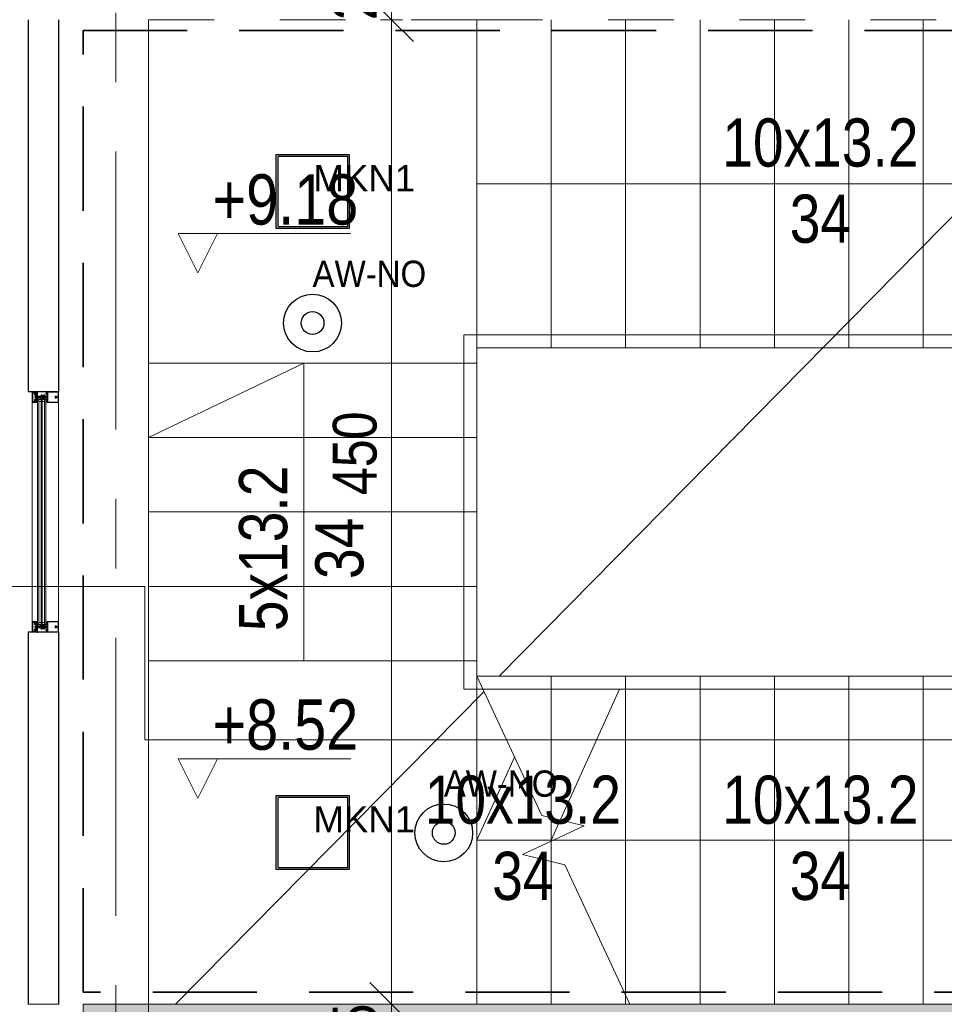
# Model space of a CAD drawing. Header units: centimetres. Extents: x -1631 to 21770, y -8842 to 3590.
# Tile 53 of 150: x -1257 to -834, y 1383 to 1833. Entities that reach past the tile are written whole.
import ezdxf

# ---------------------------------------------------------------- set-up
doc = ezdxf.new("R2010")
doc.units = ezdxf.units.CM
for name, pattern in [('Dash', [60, 30, -30]), ('Hidden', [71.4375, 47.625, -23.8125]), ('Oś', [222.25, 127, -31.75, 31.75, -31.75])]:
    doc.linetypes.add(name, pattern=pattern)
for name, color, linetype, lineweight in [('A-ANNO-DIMS', 211, 'Continuous', 13), ('A-ANNO-DIMS-100', 211, 'Continuous', 13), ('A-AREA', 32, 'Continuous', 13), ('A-DETL', 90, 'Continuous', 9), ('A-DETL-GENF', 92, 'Continuous', 9), ('A-DETL-THIN', 151, 'Continuous', 9), ('A-GLAZ-CURT', 52, 'Continuous', 9), ('A-GLAZ-CWMG', 51, 'Continuous', 9), ('A-WALL', 113, 'Continuous', 13), ('A-WALL-PATT', 111, 'Continuous', 13), ('G-ANNO-DIMS', 111, 'Continuous', 13), ('G-ANNO-TEXT', 231, 'Continuous', 13), ('S-COLS', 52, 'Continuous', 13), ('S-GRID', 1, 'Continuous', 13), ('S-STRS', 31, 'Continuous', 13), ('S-STRS-MBND', 31, 'Continuous', 13)]:
    doc.layers.add(name, color=color, linetype=linetype, lineweight=lineweight)
doc.layers.add('E_oprawy', color=12, linetype='Continuous')
doc.styles.add('Arial', font='arial.ttf', dxfattribs={"width": 0.9, "height": 18})
doc.styles.add('Arial Narrow', font='ARIALN.TTF', dxfattribs={"height": 22})
doc.styles.add('Arial Narrow_2', font='ARIALN.TTF', dxfattribs={"height": 23})
doc.styles.add('Arial Narrow_5', font='ARIALN.TTF', dxfattribs={"height": 20})
doc.dimstyles.new('Diagonal_1_100__0__wewnętrzne_1', dxfattribs={"dimscale": 30.48, "dimtxt": 20.468619, "dimasz": 0.656168, "dimexe": 0.164042, "dimexo": 0.0625, "dimgap": 0.032808, "dimtad": 1, "dimdec": 0, "dimdsep": 46, "dimtxsty": 'Arial Narrow_5', "dimblk1": 'OBLIQUE', "dimblk2": 'OBLIQUE', "dimsah": 1, "dimcen": 0.09, "dimazin": 0, "dimtfac": 1, "dimtdec": 4, "dimtix": 1, "dimtmove": 0, "dimatfit": 3, "dimfxl": 0, "dimtvp": 1, "dimtolj": 1, "dimtzin": 0, "dimarcsym": 0})
doc.dimstyles.new('Diagonal_1_100__0__wewnętrzne_2', dxfattribs={"dimscale": 30.48, "dimtxt": 20.468619, "dimasz": 0.656168, "dimexe": 0.164042, "dimexo": 0.0625, "dimgap": 0.032808, "dimtad": 1, "dimdec": 0, "dimdsep": 46, "dimtxsty": 'Arial Narrow_5', "dimblk1": 'OBLIQUE', "dimblk2": 'OBLIQUE', "dimsah": 1, "dimcen": 0.09, "dimazin": 0, "dimtfac": 1, "dimtdec": 4, "dimtix": 1, "dimtmove": 2, "dimatfit": 3, "dimfxl": 0, "dimtvp": 1, "dimtolj": 1, "dimtzin": 0, "dimarcsym": 0})

# ---------------------------------------------------------------- blocks, each defined once
blk = doc.blocks.new('M_Concrete-Square-Column - 300 x 300mm-1794509-5_piętro III __10_50 m_ - stan projektowany')
at = {"layer": 'S-COLS', "lineweight": 9}
blk.add_hatch(color=254, dxfattribs=at).paths.add_polyline_path([(15, -15), (15, 15), (-15, 15), (-15, -15)], flags=0)
for p, q in [((15, 15), (-15, 15)), ((-15, 15), (-15, -15)), ((15, -15), (15, 15)), ((-15, -15), (15, -15))]:
    blk.add_line(p, q, dxfattribs=at)
blk = doc.blocks.new('Schueco_FWS-Glazing1 - SI_38mm_TripGlz 2-2641933-5_piętro III __10_50 m_ - stan projektowany')
at = {"layer": 'A-GLAZ-CURT'}
for p, q in [((-51.4, 3.8), (51.4, 3.8)), ((-51.4, 0), (-51.4, 3.8)), ((51.4, 0), (-51.4, 0)), ((51.4, 3.8), (51.4, 0))]:
    blk.add_line(p, q, dxfattribs=at)
at = {"layer": 'A-GLAZ-CURT', "lineweight": 13}
for p, q in [((-51.4, 3.2), (51.4, 3.2)), ((-51.4, 2.1), (51.4, 2.1)), ((-51.4, 1.7), (51.4, 1.7)), ((-51.4, 0.6), (51.4, 0.6)), ((-50.5, 2.1), (-50.5, 3.2)), ((-50.5, 0.6), (-50.5, 1.7)), ((50.5, 2.1), (50.5, 3.2)), ((50.5, 0.6), (50.5, 1.7))]:
    blk.add_line(p, q, dxfattribs=at)
blk = doc.blocks.new('Rectangular Mullion - Schueco_FWS-50-SI_Tran_CovCap-20mm_Tran-55mm-2449392-5_piętro III __10_50 m_ - stan projektowany')
at = {"layer": 'A-GLAZ-CWMG'}
for p, q in [((-1250.87, 1658.33), (-1250.87, 1558.33)), ((-1248.38, 1658.33), (-1248.38, 1558.33)), ((-1238.77, 1558.33), (-1238.77, 1658.33))]:
    blk.add_line(p, q, dxfattribs=at)
blk = doc.blocks.new('Rectangular Mullion - SI_CovCap-20mm_Tran-55mm-2281819-5_piętro III __10_50 m_ - stan projektowany')
at = {"layer": 'A-DETL-GENF'}
for p, q in [((-2.5, 9.45), (-2.5, 7.8)), ((-2.5, 9.39), (-2.5, 4.79)), ((2.37, 9.6), (-2.35, 9.6)), ((-2.29, 9.39), (-2.29, 4.79)), ((-0.1, 8.88), (-0.1, 9.34)), ((0.1, 9.34), (0.1, 8.88)), ((2.29, 9.39), (2.29, 4.79)), ((2.5, 7.8), (2.5, 9.45)), ((2.5, 9.39), (2.5, 4.79)), ((-0.12, 8.61), (-0.12, 8.55)), ((-0.12, 8.25), (-0.12, 8.13)), ((0, -1.48), (0, 4.68)), ((0.12, 8.55), (0.12, 8.61)), ((0.12, 8.13), (0.12, 8.25)), ((-2.35, 3.92), (-2.48, 3.92)), ((-2.37, 3.8), (-2.47, 3.8)), ((-2.09, 4.03), (-2.31, 3.93)), ((-2.26, 4.33), (-2.14, 4.43)), ((-2.22, 4.26), (-2.26, 4.28)), ((-1.9, 3.92), (-2.05, 3.86)), ((-2.04, 4.28), (-1.72, 4.28)), ((-2.02, 4.42), (-2.01, 4.41)), ((-1.98, 4.39), (-1.78, 4.39)), ((-1.72, 4.08), (-1.94, 4.08)), ((-1.8, 3.81), (-1.84, 3.9)), ((-1.74, 4.41), (-1.74, 4.42)), ((-1.7, 3.9), (-1.74, 3.81)), ((-1.67, 4.24), (-1.67, 4.13)), ((-1.62, 4.43), (-1.5, 4.33)), ((-1.58, 3.81), (-1.62, 3.9)), ((-1.5, 4.28), (-1.54, 4.26)), ((-1.48, 3.9), (-1.52, 3.82)), ((-1.35, 3.81), (-1.4, 3.9)), ((-0.78, 2.94), (-1.04, 3.09)), ((-0.78, 2.21), (-1.04, 2.36)), ((-0.76, 1.47), (-1.04, 1.63)), ((-0.91, 3.3), (-0.53, 3.08)), ((-0.91, 2.57), (-0.83, 2.52)), ((-0.91, 1.85), (-0.83, 1.8)), ((-0.75, 2.57), (-0.75, 2.89)), ((-0.75, 1.84), (-0.75, 2.16)), ((-0.55, 1.47), (-0.74, 1.47)), ((-0.5, 4.28), (-0.5, 3.15)), ((-0.5, 3.04), (-0.5, 1.52)), ((-0.45, 3.1), (-0.35, 3.1)), ((-0.3, 0.5), (-0.3, 0.28)), ((-0.21, 3.93), (-0.19, 3.94)), ((-0.19, 3.89), (-0.21, 3.91)), ((-0.18, 3.96), (-0.18, 4.1)), ((-0.08, 4.27), (-0.05, 4.28)), ((0.07, 4.27), (0.05, 4.28)), ((0.17, 3.96), (0.17, 4.1)), ((0.21, 3.93), (0.18, 3.94)), ((0.18, 3.89), (0.21, 3.91)), ((0.3, 0.5), (0.3, 0.28)), ((0.37, 3.1), (0.45, 3.1)), ((0.5, 3.15), (0.5, 4.28)), ((0.5, 3.04), (0.5, 1.52)), ((0.91, 3.3), (0.52, 3.08)), ((0.55, 1.47), (0.74, 1.47)), ((0.75, 2.57), (0.75, 2.89)), ((0.75, 1.84), (0.75, 2.16)), ((0.76, 1.47), (1.04, 1.63)), ((0.77, 2.94), (1.04, 3.09)), ((0.77, 2.21), (1.04, 2.36)), ((0.91, 2.57), (0.82, 2.52)), ((0.91, 1.85), (0.82, 1.8)), ((1.35, 3.81), (1.4, 3.9)), ((1.48, 3.9), (1.52, 3.82)), ((1.62, 4.43), (1.5, 4.33)), ((1.5, 4.28), (1.54, 4.26)), ((1.58, 3.81), (1.62, 3.9)), ((1.67, 4.24), (1.67, 4.13)), ((1.7, 3.9), (1.74, 3.81)), ((2.04, 4.28), (1.72, 4.28)), ((1.72, 4.08), (1.94, 4.08)), ((1.74, 4.41), (1.74, 4.42)), ((1.98, 4.39), (1.78, 4.39)), ((1.8, 3.81), (1.84, 3.9)), ((1.9, 3.92), (2.05, 3.86)), ((2.02, 4.42), (2.01, 4.41)), ((2.09, 4.03), (2.31, 3.93)), ((2.26, 4.33), (2.14, 4.43)), ((2.22, 4.26), (2.26, 4.28)), ((2.35, 3.92), (2.48, 3.92)), ((2.37, 3.8), (2.47, 3.8)), ((-2.6, 0), (-2.69, 0)), ((2.35, -2.5), (-2.35, -2.5)), ((-2.34, -1.03), (-2.15, -1.46)), ((-2.32, -1.59), (-2.04, -1.59)), ((-2.18, -0.02), (-2.26, -0.17)), ((2.13, -2.19), (-2.14, -2.19)), ((-2.06, -1.25), (-2.13, -1.09)), ((-2.13, -2.34), (2.12, -2.34)), ((-2.07, -0.1), (-2.12, -0.02)), ((-2.1, -1.49), (-1.14, -1.49)), ((-1.88, -0.42), (-2.01, -0.42)), ((-2.01, -0.48), (-1.95, -0.48)), ((-1.96, -0.02), (-2, -0.1)), ((-1.98, -0.31), (-1.95, -0.36)), ((-1.98, -0.75), (-1.9, -0.85)), ((-1.34, -1.31), (-1.96, -1.31)), ((-1.85, -0.1), (-1.9, -0.02)), ((-1.84, -0.69), (-1.84, -0.57)), ((-1.83, -0.38), (-1.83, -0.36)), ((-1.74, -0.02), (-1.79, -0.1)), ((-1.79, -0.34), (-1.77, -0.35)), ((-1.79, -0.52), (-1.76, -0.52)), ((-1.67, -0.74), (-1.79, -0.74)), ((-1.74, -0.54), (-1.64, -0.7)), ((-1.72, -0.33), (-1.72, -0.32)), ((-1.72, -0.8), (-1.48, -0.8)), ((-1.63, -0.1), (-1.68, -0.02)), ((-1.67, -0.31), (-1.65, -0.32)), ((-1.6, -0.32), (-1.6, -0.3)), ((-1.52, -0.02), (-1.57, -0.1)), ((-1.56, -0.7), (-1.46, -0.54)), ((-1.55, -0.31), (-1.54, -0.32)), ((-1.41, -0.74), (-1.53, -0.74)), ((-1.49, -0.33), (-1.48, -0.32)), ((-1.41, -0.1), (-1.46, -0.02)), ((-1.44, -0.52), (-1.41, -0.52)), ((-1.43, -0.34), (-1.42, -0.36)), ((-1.38, -0.37), (-1.37, -0.37)), ((-1.36, -0.57), (-1.36, -0.69)), ((-1.3, -0.02), (-1.35, -0.1)), ((-1.3, -0.85), (-1.22, -0.75)), ((-1.25, -0.48), (-1.18, -0.48)), ((-1.2, -0.1), (-1.24, -0.02)), ((-1.07, -0.02), (-1.12, -0.1)), ((-1.09, -1.45), (-0.98, -0.84)), ((-0.95, -0.82), (-0.03, -0.82)), ((0.41, -1.04), (-0.41, -1.04)), ((-0.22, -1.18), (0.23, -1.18)), ((0.02, -0.82), (0.95, -0.82)), ((0.98, -0.84), (1.09, -1.45)), ((1.07, -0.02), (1.12, -0.1)), ((1.14, -1.49), (2.1, -1.49)), ((1.25, -0.48), (1.18, -0.48)), ((1.2, -0.1), (1.24, -0.02)), ((1.3, -0.85), (1.22, -0.75)), ((1.3, -0.02), (1.35, -0.1)), ((1.96, -1.31), (1.34, -1.31)), ((1.36, -0.57), (1.36, -0.69)), ((1.38, -0.37), (1.37, -0.37)), ((1.41, -0.1), (1.46, -0.02)), ((1.44, -0.52), (1.41, -0.52)), ((1.41, -0.74), (1.53, -0.74)), ((1.43, -0.34), (1.42, -0.36)), ((1.56, -0.7), (1.46, -0.54)), ((1.49, -0.33), (1.48, -0.32)), ((1.72, -0.8), (1.48, -0.8)), ((1.52, -0.02), (1.57, -0.1)), ((1.55, -0.31), (1.54, -0.32)), ((1.6, -0.32), (1.6, -0.3)), ((1.63, -0.1), (1.68, -0.02)), ((1.74, -0.54), (1.64, -0.7)), ((1.67, -0.31), (1.65, -0.32)), ((1.67, -0.74), (1.79, -0.74)), ((1.72, -0.33), (1.72, -0.32)), ((1.74, -0.02), (1.79, -0.1)), ((1.79, -0.52), (1.76, -0.52)), ((1.79, -0.34), (1.77, -0.35)), ((1.83, -0.38), (1.83, -0.36)), ((1.84, -0.69), (1.84, -0.57)), ((1.85, -0.1), (1.9, -0.02)), ((1.88, -0.42), (2.01, -0.42)), ((1.98, -0.75), (1.9, -0.85)), ((1.98, -0.31), (1.95, -0.36)), ((2.01, -0.48), (1.95, -0.48)), ((1.96, -0.02), (2, -0.1)), ((2.04, -1.59), (2.32, -1.59)), ((2.13, -1.09), (2.06, -1.25)), ((2.07, -0.1), (2.12, -0.02)), ((2.15, -1.46), (2.34, -1.03)), ((2.18, -0.02), (2.26, -0.17)), ((2.6, 0), (2.69, 0))]:
    blk.add_line(p, q, dxfattribs=at)
at = {"layer": 'A-DETL-GENF', "flags": 128}
for points in [[(-0.15, 9.39), (-2.29, 9.39), (-2.29, 7.8)], [(2.29, 7.8), (2.29, 9.39), (0.15, 9.39)], [(-2.5, 4.9), (-2.5, 4.1), (-2.31, 4.1), (-2.23, 4.18), (-2.23, 4.24), (-2.35, 4.24), (-2.35, 4.47), (-1.91, 4.47)], [(-2.29, 4.9), (-2.29, 4.7), (2.29, 4.7), (2.29, 4.9)], [(1.9, 4.47), (2.35, 4.47), (2.35, 4.24), (2.23, 4.24), (2.23, 4.18), (2.31, 4.1), (2.5, 4.1), (2.5, 4.9)], [(-2.5, 3.94), (-2.5, 4.08), (-2.3, 4.08), (-2.25, 4.07)], [(-1.86, 4.47), (-1.41, 4.47), (-1.41, 4.24), (-1.53, 4.24), (-1.53, 4.18), (-1.45, 4.1), (-1.09, 4.1), (-1.09, 4.22), (-1.21, 4.22), (-1.21, 4.43), (-0.65, 4.43)], [(-1.51, 4.07), (-1.46, 4.08), (-1.26, 4.08), (-1.26, 3.89), (-1.3, 3.81)], [(-0.2, 0.11), (-0.2, 0), (-0.5, 0), (-0.5, 3.07), (-0.18, 3.07), (-0.18, 3.88)], [(-0.26, 0.58), (0, 0.8), (0, 1.1), (-0.2, 1.1), (-0.2, 1.3), (-0.1, 1.3), (-0.1, 1.46), (-0.2, 1.46), (-0.2, 1.66), (0, 1.66), (0, 1.83), (-0.2, 1.83), (-0.2, 2.03), (-0.1, 2.03), (-0.1, 2.2), (-0.2, 2.2), (-0.2, 2.4), (0, 2.4), (0, 4.3), (0, 2.4), (0.2, 2.4), (0.2, 2.2), (0.1, 2.2), (0.1, 2.03), (0.2, 2.03), (0.2, 1.83), (0, 1.83), (0, 1.66), (0.2, 1.66), (0.2, 1.46), (0.1, 1.46), (0.1, 1.3), (0.2, 1.3), (0.2, 1.1), (0, 1.1), (0, 0.8), (0.26, 0.58)], [(-0.25, 3.2), (-0.25, 3.29), (-0.2, 3.32), (-0.2, 3.44), (-0.25, 3.47), (-0.2, 3.5), (-0.2, 3.62), (-0.25, 3.65), (-0.2, 3.68), (-0.2, 3.8), (-0.25, 3.83), (-0.2, 3.86), (-0.2, 3.98), (-0.25, 4.01), (-0.2, 4.04), (-0.2, 4.16), (-0.25, 4.19), (-0.2, 4.22), (-0.2, 4.25), (-0.09, 4.45)], [(0.09, 4.45), (0.2, 4.25), (0.2, 4.13), (0.25, 4.1), (0.2, 4.07), (0.2, 3.95), (0.25, 3.92), (0.2, 3.89), (0.2, 3.77), (0.25, 3.74), (0.2, 3.71), (0.2, 3.59), (0.25, 3.56), (0.2, 3.53), (0.2, 3.41), (0.25, 3.38), (0.2, 3.35), (0.2, 3.23), (0.25, 3.2)], [(0.2, 0.11), (0.2, 0), (0.5, 0), (0.5, 3.07), (0.17, 3.07), (0.17, 3.88)], [(0.65, 4.43), (1.21, 4.43), (1.21, 4.22), (1.09, 4.22), (1.09, 4.1), (1.45, 4.1), (1.53, 4.18), (1.53, 4.24), (1.41, 4.24), (1.41, 4.47), (1.85, 4.47)], [(1.51, 4.07), (1.46, 4.08), (1.26, 4.08), (1.26, 3.89), (1.3, 3.81)], [(2.5, 3.94), (2.5, 4.08), (2.3, 4.08), (2.25, 4.07)], [(-2.5, -2.35), (-2.5, -0.5), (-2.39, -0.5), (-2.27, -0.86)], [(-2.48, -0.21), (-2.48, -0.48), (-2.07, -0.48)], [(-2.34, -1), (-2.34, -1.11), (-2.37, -1.22), (-2.37, -1.54)], [(-1.99, -1.64), (-1.99, -1.99), (-2.12, -1.99), (-2.12, -1.72), (-2.37, -1.72), (-2.37, -2.35), (2.37, -2.35), (2.37, -1.72), (2.12, -1.72), (2.12, -1.99), (1.99, -1.99), (1.99, -1.64)], [(-2.06, -0.93), (-2.14, -0.64), (-1.95, -0.64), (-1.95, -0.58), (-2.03, -0.5), (-2.35, -0.5), (-2.25, -0.87)], [(-2.18, -2.14), (-2.18, -1.78), (-2.32, -1.78), (-2.32, -2.14)], [(-1.92, -0.67), (-1.92, -0.68), (-1.97, -0.71)], [(-1.2, -0.42), (-1.32, -0.42), (-1.32, -0.39), (-1.19, -0.41)], [(-1.23, -0.71), (-1.28, -0.68), (-1.28, -0.67)], [(1.24, -1.23), (1.14, -0.64), (1.25, -0.64), (1.25, -0.58), (1.17, -0.5), (-1.17, -0.5), (-1.25, -0.58), (-1.25, -0.64), (-1.14, -0.64), (-1.24, -1.23)], [(-1.12, -0.48), (-0.98, -0.48), (-0.98, -0.09), (-1.02, -0.02)], [(0.52, -0.97), (0.54, -0.82), (-0.54, -0.82), (-0.52, -0.97)], [(1.12, -0.48), (0.98, -0.48), (0.98, -0.09), (1.02, -0.02)], [(1.2, -0.42), (1.32, -0.42), (1.32, -0.39), (1.19, -0.41)], [(1.23, -0.71), (1.28, -0.68), (1.28, -0.67)], [(1.92, -0.67), (1.92, -0.68), (1.97, -0.71)], [(2.25, -0.87), (2.35, -0.5), (2.03, -0.5), (1.95, -0.58), (1.95, -0.64), (2.14, -0.64), (2.06, -0.93)], [(2.48, -0.21), (2.48, -0.48), (2.07, -0.48)], [(2.33, -2.14), (2.33, -1.78), (2.19, -1.78), (2.19, -2.14)], [(2.27, -0.86), (2.39, -0.5), (2.5, -0.5), (2.5, -2.35)], [(2.37, -1.54), (2.37, -1.22), (2.34, -1.11), (2.34, -1)]]:
    blk.add_lwpolyline(points, dxfattribs=at)
for points in [[(0.97, 0), (-0.97, 0), (-0.97, -0.04), (0.97, -0.04)], [(0.97, -0.04), (-0.97, -0.04), (-0.97, -0.49), (0.97, -0.49)]]:
    blk.add_lwpolyline(points, close=True, dxfattribs=at)
at = {"layer": 'A-DETL-GENF'}
for centre, radius, start, end in [((-2.35, 9.45), 0.15, 90.0003, 179.9997), ((-0.15, 9.34), 0.05, 0.0077, 89.9923), ((0.15, 9.34), 0.05, 89.9791, 180.0209), ((2.35, 9.45), 0.15, 0.1055, 83.878), ((0, 8.4), 0.45, 107.4982, 231.0552), ((-0.22, 8.13), 0.1, 231.0552, 0), ((0, 8.4), 0.21, 143.7768, 216.2232), ((-0.15, 8.55), 0.03, 229.6807, 0), ((-0.15, 8.25), 0.03, 0, 130.3193), ((-0.15, 8.88), 0.05, 287.4982, 0), ((0, 8.4), 0.24, 60, 120), ((0, 4.4), 0.1, 28.7984, 151.2016), ((0.15, 8.88), 0.05, 180, 252.583), ((0.15, 8.55), 0.03, 180, 310.3193), ((0.15, 8.25), 0.03, 49.6807, 180), ((0.22, 8.13), 0.1, 180, 308.9448), ((0, 8.4), 0.45, 308.9448, 72.583), ((0, 8.4), 0.21, 323.7768, 36.2232), ((-2.48, 3.94), 0.02, 180.0007, 269.9993), ((-2.43, 3.83), 0.059, 88.5974, 194.6036), ((-2.47, 3.82), 0.02, 194.6036, 270), ((-2.43, 4.82), 0.933, 269.587, 293.0035), ((-2.4, 4.8), 0.997, 271.4989, 290.69), ((-2.35, 4.02), 0.1, 270.0001, 294), ((-2.24, 4.3), 0.03, 128.5798, 239.9915), ((-2.24, 4.1), 0.03, 255.4027, 14.3746), ((-2.23, 4.24), 0.02, 346.6587, 60.0171), ((-1.94, 4.17), 0.277, 166.6587, 194.3746), ((-2.08, 4.37), 0.08, 38.8475, 129.685), ((-2.04, 4.23), 0.0496, 92.7559, 159.6878), ((-1.94, 4.23), 0.148, 172.4164, 270.2404), ((-2.07, 3.99), 0.0337, 293.0035, 114), ((-1.98, 4.44), 0.05, 218.8475, 270), ((-1.88, 4.46), 0.0255, 12.35, 167.65), ((-1.89, 3.87), 0.05, 30.069, 110.536), ((-1.77, 3.83), 0.03, 210.0871, 329.9129), ((-1.78, 4.44), 0.05, 270, 321.1528), ((-1.67, 4.37), 0.08, 50.315, 141.1528), ((-1.72, 4.23), 0.0499, 9.2263, 86.9893), ((-1.72, 4.13), 0.0502, 273.3323, 359.7322), ((-1.66, 3.88), 0.0402, 27.7922, 152.3701), ((-1.55, 3.83), 0.0299, 210.122, 335.064), ((-1.53, 4.24), 0.02, 119.9847, 193.341), ((-1.82, 4.17), 0.277, 345.6254, 13.341), ((-1.52, 4.1), 0.03, 165.6254, 284.5942), ((-1.52, 4.3), 0.03, 300.0085, 51.4202), ((-1.44, 3.88), 0.0414, 28.176, 151.824), ((-1.33, 3.83), 0.0301, 210.1258, 329.8742), ((-0.98, 3.2), 0.125, 60, 240), ((-0.98, 2.47), 0.125, 60, 240), ((-0.98, 1.74), 0.125, 60, 240), ((-0.8, 2.57), 0.05, 240, 360), ((-0.8, 1.84), 0.05, 240, 360), ((-0.8, 2.89), 0.05, 360, 60), ((-0.8, 2.16), 0.05, 360, 60), ((-0.74, 1.52), 0.05, 240, 270), ((-0.65, 4.28), 0.15, 359.9706, 90.0294), ((-0.55, 1.52), 0.05, 270, 360), ((-0.55, 3.04), 0.05, 360, 60), ((-0.45, 3.15), 0.05, 179.9899, 270.0101), ((-0.35, 3.2), 0.0999, 269.9704, 0.0296), ((-0.2, 0.5), 0.1, 130, 180), ((-0.2, 0.28), 0.1, 180, 240), ((-0.3, 0.11), 0.1, 360, 60), ((-0.21, 3.92), 0.01, 120.0303, 239.9802), ((-0.2, 3.96), 0.02, 300.0303, 360), ((-0.2, 3.88), 0.02, 360, 59.9802), ((0.02, 4.1), 0.2, 120, 180), ((0, 4.2), 0.1, 90, 120), ((0, 4.2), 0.1, 60, 90), ((-0.03, 4.1), 0.2, 360, 60), ((0.19, 3.96), 0.02, 180, 239.9697), ((0.19, 3.88), 0.02, 120.0198, 180), ((0.3, 0.11), 0.1, 120, 180), ((0.2, 3.92), 0.01, 300.0198, 59.9697), ((0.37, 3.23), 0.126, 191.5693, 265.5931), ((0.2, 0.28), 0.1, 300, 360), ((0.2, 0.5), 0.1, 0, 50), ((0.45, 3.15), 0.05, 270.9313, 359.9852), ((0.65, 4.28), 0.15, 89.9706, 180.0294), ((0.55, 3.04), 0.05, 120, 180), ((0.55, 1.52), 0.05, 180, 270), ((0.74, 1.52), 0.05, 270, 300), ((0.8, 2.89), 0.05, 120, 180), ((0.8, 2.57), 0.05, 180, 300), ((0.8, 2.16), 0.05, 120, 180), ((0.8, 1.84), 0.05, 180, 300), ((0.97, 3.2), 0.125, 300, 120), ((0.97, 2.47), 0.125, 300, 120), ((0.97, 1.74), 0.125, 300, 120), ((1.33, 3.83), 0.0301, 210.1258, 329.8742), ((1.44, 3.88), 0.0414, 28.176, 151.824), ((1.52, 4.3), 0.03, 128.5798, 239.9915), ((1.52, 4.1), 0.03, 255.4058, 14.3746), ((1.55, 3.83), 0.0299, 204.936, 329.878), ((1.53, 4.24), 0.02, 346.659, 60.0153), ((1.82, 4.17), 0.277, 166.659, 194.3746), ((1.67, 4.37), 0.08, 38.8472, 129.685), ((1.66, 3.88), 0.0402, 27.6299, 152.2078), ((1.72, 4.23), 0.0499, 93.0107, 170.7737), ((1.72, 4.13), 0.0502, 180.2678, 266.6677), ((1.78, 4.44), 0.05, 218.8472, 270), ((1.77, 3.83), 0.03, 210.0871, 329.9129), ((1.89, 3.87), 0.05, 69.464, 149.931), ((1.88, 4.46), 0.0255, 12.35, 167.65), ((1.94, 4.23), 0.148, 269.7596, 7.5836), ((1.98, 4.44), 0.05, 270, 321.1525), ((2.08, 4.37), 0.08, 50.315, 141.1525), ((2.04, 4.23), 0.0496, 20.3122, 87.2441), ((2.07, 3.99), 0.0337, 66, 246.9965), ((2.4, 4.8), 0.997, 249.31, 268.5011), ((2.43, 4.82), 0.933, 246.9965, 270.413), ((2.23, 4.24), 0.02, 119.9829, 193.3413), ((1.94, 4.17), 0.277, 345.6254, 13.3413), ((2.24, 4.1), 0.03, 165.6254, 284.5973), ((2.24, 4.3), 0.03, 300.0085, 51.4202), ((2.35, 4.02), 0.1, 246, 269.9999), ((2.43, 3.83), 0.059, 345.3964, 91.4026), ((2.47, 3.82), 0.02, 270, 345.3964), ((2.48, 3.94), 0.02, 270.0007, 359.9993), ((-2.69, -0.03), 0.03, 89.9022, 261.6433), ((-2.73, -0.34), 0.286, 27.5921, 81.6433), ((-2.6, -0.2), 0.2, 80.4545, 89.9022), ((-2.61, -0.29), 0.291, 25.3637, 80.4545), ((-2.35, -2.35), 0.15, 179.9938, 270.0062), ((-2.32, -1.54), 0.0512, 180.5709, 268.6482), ((-2.31, -0.14), 0.05, 205.3637, 330.1649), ((-2.29, -1.01), 0.06, 98.4417, 205), ((-2.27, -1), 0.07, 120.0064, 180), ((-2.13, -2.14), 0.2, 179.9718, 270.0352), ((-2.34, -0.88), 0.07, 300.0064, 18), ((-2.31, -0.89), 0.06, 278.4417, 15), ((-2.15, -0.03), 0.03, 30.7154, 150.1649), ((-2.14, -2.14), 0.0499, 179.8796, 270.0225), ((-2.1, -1.44), 0.05, 205, 270), ((-2.08, -1.06), 0.06, 108.8192, 205), ((-2.12, -0.95), 0.06, 288.8192, 15), ((-2.04, -0.08), 0.0417, 215.132, 324.868), ((-2.01, -0.35), 0.065, 90, 270), ((-2.04, -0.48), 0.03, 0, 180), ((-1.96, -1.21), 0.1, 205, 270), ((-2.04, -1.64), 0.05, 0, 90.0001), ((-2.01, -0.33), 0.04, 29.9937, 90), ((-1.95, -0.73), 0.03, 120.0049, 219.9897), ((-1.93, -0.03), 0.03, 30.5887, 149.5346), ((-1.86, -0.31), 0.1, 210.0023, 269.1728), ((-1.95, -0.51), 0.03, 0.0185, 89.0948), ((-1.62, -0.59), 0.314, 165.4979, 194.5021), ((-1.84, -0.8), 0.08, 219.9967, 337.3844), ((-1.88, -0.37), 0.05, 270, 305.0779), ((-1.86, -0.37), 0.0339, 269.1783, 356.9975), ((-1.82, -0.08), 0.0415, 215.012, 324.988), ((-1.6, -0.77), 0.44, 54.1588, 125.0779), ((-1.79, -0.57), 0.05, 89.9897, 180.0103), ((-1.79, -0.69), 0.05, 179.9899, 270.0101), ((-1.8, -0.36), 0.0272, 60.011, 176.9853), ((-1.75, -0.32), 0.0316, 240.007, 341.9967), ((-1.76, -0.55), 0.03, 29.9936, 90.0121), ((-1.72, -0.85), 0.05, 90.0003, 157.3776), ((-1.71, -0.03), 0.03, 30.1448, 149.5346), ((-1.69, -0.33), 0.03, 45.0005, 162.0009), ((-1.67, -0.71), 0.03, 269.9936, 30.0024), ((-1.63, -0.3), 0.0316, 224.991, 327.0104), ((-1.6, -0.08), 0.043, 217.8436, 323.8234), ((-1.57, -0.32), 0.03, 30.0003, 146.9985), ((-1.53, -0.71), 0.03, 150.0027, 270.0013), ((-1.51, -0.31), 0.0316, 210.0026, 311.9974), ((-1.49, -0.03), 0.03, 30.3449, 149.5346), ((-1.46, -0.34), 0.03, 14.9955, 132.0028), ((-1.48, -0.85), 0.05, 22.6209, 90.0012), ((-1.44, -0.55), 0.03, 89.9893, 150.005), ((-1.36, -0.8), 0.08, 202.6228, 319.9969), ((-1.39, -0.35), 0.03, 195.0015, 296.9968), ((-1.38, -0.08), 0.0419, 215.4665, 324.6999), ((-1.41, -0.57), 0.05, 0.009, 89.991), ((-1.41, -0.69), 0.05, 270.0092, 359.9908), ((-1.35, -0.39), 0.03, 0.0112, 116.991), ((-1.32, -0.39), 0.03, 234.1588, 270), ((-1.34, -1.21), 0.1, 270, 350), ((-1.27, -0.03), 0.03, 30.3446, 149.7685), ((-1.25, -0.51), 0.03, 90, 193.1975), ((-1.58, -0.59), 0.314, 345.517, 13.1975), ((-1.24, -0.73), 0.03, 319.9887, 60.0017), ((-1.16, -0.08), 0.0416, 206.9541, 331.568), ((-1.2, -0.45), 0.033, 305.0901, 90), ((-1.19, -0.46), 0.05, 7.1737, 90.0088), ((-1.12, -0.45), 0.03, 187.1885, 269.997), ((-1.14, -1.44), 0.05, 270, 350), ((-1.05, -0.03), 0.03, 29.7965, 150.132), ((-0.95, -0.85), 0.03, 90, 170), ((-0.31, -0.92), 0.22, 193.9707, 242.728), ((0, -0.29), 0.921, 243.7078, 255.8284), ((0, -0.82), 0.0256, 12.6804, 167.3196), ((0, -0.29), 0.92, 284.1683, 296.293), ((0.31, -0.92), 0.22, 297.2746, 346.0268), ((0.95, -0.85), 0.03, 10, 90), ((1.05, -0.03), 0.03, 29.868, 150.2035), ((1.14, -1.44), 0.05, 190, 270), ((1.16, -0.08), 0.0416, 208.432, 333.0459), ((1.12, -0.45), 0.03, 270.003, 352.8115), ((1.19, -0.46), 0.05, 89.9912, 172.8263), ((1.2, -0.45), 0.033, 90, 234.9099), ((1.24, -0.73), 0.03, 119.9983, 220.0113), ((1.27, -0.03), 0.03, 30.2315, 149.6554), ((1.34, -1.21), 0.1, 190, 270), ((1.25, -0.51), 0.03, 346.8025, 90), ((1.58, -0.59), 0.314, 166.8025, 194.483), ((1.36, -0.8), 0.08, 220.0031, 337.3772), ((1.35, -0.39), 0.03, 63.009, 179.9888), ((1.32, -0.39), 0.03, 270, 305.8412), ((1.6, -0.77), 0.44, 54.9221, 125.8412), ((1.38, -0.08), 0.0419, 215.3001, 324.5335), ((1.41, -0.57), 0.05, 90.009, 179.991), ((1.41, -0.69), 0.05, 180.0092, 269.9908), ((1.39, -0.35), 0.03, 243.0032, 344.9985), ((1.46, -0.34), 0.03, 47.9972, 165.0045), ((1.44, -0.55), 0.03, 29.995, 90.0107), ((1.48, -0.85), 0.05, 89.9988, 157.3791), ((1.49, -0.03), 0.03, 30.4654, 149.6551), ((1.51, -0.31), 0.0316, 228.0026, 329.9974), ((1.53, -0.71), 0.03, 269.9987, 29.9973), ((1.57, -0.32), 0.03, 33.0015, 149.9997), ((1.6, -0.08), 0.043, 216.1766, 322.1564), ((1.63, -0.3), 0.0316, 212.9896, 315.009), ((1.67, -0.71), 0.03, 149.9976, 270.0064), ((1.69, -0.33), 0.03, 17.9991, 134.9995), ((1.71, -0.03), 0.03, 30.4654, 149.8552), ((1.75, -0.32), 0.0316, 198.0033, 299.993), ((1.72, -0.85), 0.05, 22.6224, 89.9997), ((1.76, -0.55), 0.03, 89.9879, 150.0064), ((1.84, -0.8), 0.08, 202.6156, 320.0033), ((1.82, -0.08), 0.0415, 215.012, 324.988), ((1.8, -0.36), 0.0272, 3.0147, 119.989), ((1.79, -0.57), 0.05, 359.9897, 90.0103), ((1.79, -0.69), 0.05, 269.9899, 0.0101), ((1.86, -0.37), 0.0339, 183.0025, 270.8217), ((1.88, -0.37), 0.05, 234.9221, 270), ((1.86, -0.31), 0.1, 270.8272, 329.9977), ((1.93, -0.03), 0.03, 30.4654, 149.4113), ((1.95, -0.51), 0.03, 90.9052, 179.9815), ((1.62, -0.59), 0.314, 345.4979, 14.5021), ((1.96, -1.21), 0.1, 270, 335), ((1.95, -0.73), 0.03, 320.0103, 59.9951), ((2.01, -0.33), 0.04, 90, 150.0063), ((2.04, -1.64), 0.05, 89.9981, 180.0017), ((2.04, -0.08), 0.0417, 215.132, 324.868), ((2.01, -0.35), 0.065, 270, 90), ((2.04, -0.48), 0.03, 0, 180), ((2.12, -0.95), 0.06, 165, 251.1808), ((2.08, -1.06), 0.06, 335, 71.1808), ((2.1, -1.44), 0.05, 270, 335), ((2.15, -0.03), 0.03, 29.8351, 149.2846), ((2.12, -2.14), 0.2, 270.0295, 359.9723), ((2.13, -2.14), 0.0501, 270.0875, 359.9336), ((2.31, -0.89), 0.06, 165, 261.5583), ((2.31, -0.14), 0.05, 209.8351, 334.6363), ((2.34, -0.88), 0.07, 162, 239.9983), ((2.27, -1), 0.07, 0, 59.9983), ((2.29, -1.01), 0.06, 335, 81.5583), ((2.32, -1.54), 0.0498, 269.8262, 0.1735), ((2.61, -0.29), 0.291, 99.5455, 154.6363), ((2.35, -2.35), 0.15, 270.0494, 359.9506), ((2.73, -0.34), 0.286, 98.3567, 152.4079), ((2.6, -0.2), 0.2, 90.0978, 99.5455), ((2.69, -0.03), 0.03, 278.3567, 90.0978)]:
    blk.add_arc(centre, radius, start, end, dxfattribs=at)
blk = doc.blocks.new('Spot Elevations - Kota wyk 2-385235-5_piętro III __10_50 m_ - stan projektowany')
at = {"layer": 'G-ANNO-DIMS'}
for p, q in [((0, 0), (-0.09, 0.18)), ((-0.09, 0.18), (0.6992, 0.18)), ((0, 0), (0.09, 0.18))]:
    blk.add_line(p, q, dxfattribs=at)
blk = doc.blocks.new('DIMBLOCK30-5_piętro III __10_50 m_ - stan projektowany')
at = {"layer": 'A-ANNO-DIMS-100', "transparency": 16777216}
for p, q in [((-1086.6, 1383.33), (-1096.6, 1393.33)), ((-1091.6, 1383.33), (-1081.6, 1383.33)), ((-1086.6, 1383.33), (-1091.6, 1383.33)), ((-1086.6, 1358.33), (-1086.6, 1383.33)), ((-1086.6, 1383.33), (-1076.6, 1373.33)), ((-1086.6, 1358.33), (-1096.6, 1368.33)), ((-1091.6, 1358.33), (-1081.6, 1358.33)), ((-1086.6, 1358.33), (-1091.6, 1358.33)), ((-1086.6, 1358.33), (-1076.6, 1348.33))]:
    blk.add_line(p, q, dxfattribs=at)
at = {"layer": 'A-ANNO-DIMS-100', "color": 0, "transparency": 16777216, "insert": (-1113.45, 1358.15), "char_height": 20, "width": 30.4105, "attachment_point": 1, "rotation": 90, "line_spacing_factor": 0.974696, "style": 'Arial Narrow_5'}
blk.add_mtext('25', dxfattribs=at)
blk = doc.blocks.new('_Oblique')
at = {"color": 0, "linetype": 'ByBlock', "lineweight": -2}
blk.add_line((-0.5, -0.5), (0.5, 0.5), dxfattribs=at)
blk = doc.blocks.new('DIMBLOCK31-5_piętro III __10_50 m_ - stan projektowany')
at = {"layer": 'A-ANNO-DIMS-100', "transparency": 16777216}
for p, q in [((-1086.6, 1833.33), (-1096.6, 1843.33)), ((-1091.6, 1833.33), (-1081.6, 1833.33)), ((-1086.6, 1833.33), (-1091.6, 1833.33)), ((-1086.6, 1383.33), (-1086.6, 1833.33)), ((-1086.6, 1833.33), (-1076.6, 1823.33)), ((-1086.6, 1383.33), (-1096.6, 1393.33)), ((-1091.6, 1383.33), (-1081.6, 1383.33)), ((-1086.6, 1383.33), (-1091.6, 1383.33)), ((-1086.6, 1383.33), (-1076.6, 1373.33))]:
    blk.add_line(p, q, dxfattribs=at)
at = {"layer": 'A-ANNO-DIMS-100', "color": 0, "transparency": 16777216, "insert": (-1113.45, 1616.05), "char_height": 20, "width": 45.6158, "attachment_point": 1, "rotation": 90, "line_spacing_factor": 0.974696, "style": 'Arial Narrow_5'}
blk.add_mtext('450', dxfattribs=at)
blk = doc.blocks.new('DIMBLOCK32-5_piętro III __10_50 m_ - stan projektowany')
at = {"layer": 'A-ANNO-DIMS-100', "transparency": 16777216}
for p, q in [((-1086.6, 1858.33), (-1096.6, 1868.33)), ((-1091.6, 1858.33), (-1081.6, 1858.33)), ((-1086.6, 1858.33), (-1091.6, 1858.33)), ((-1086.6, 1833.33), (-1086.6, 1858.33)), ((-1086.6, 1858.33), (-1076.6, 1848.33)), ((-1086.6, 1833.33), (-1096.6, 1843.33)), ((-1091.6, 1833.33), (-1081.6, 1833.33)), ((-1086.6, 1833.33), (-1091.6, 1833.33)), ((-1086.6, 1833.33), (-1076.6, 1823.33))]:
    blk.add_line(p, q, dxfattribs=at)
at = {"layer": 'A-ANNO-DIMS-100', "color": 0, "transparency": 16777216, "insert": (-1113.45, 1833.15), "char_height": 20, "width": 30.4105, "attachment_point": 1, "rotation": 90, "line_spacing_factor": 0.974696, "style": 'Arial Narrow_5'}
blk.add_mtext('25', dxfattribs=at)
blk = doc.blocks.new('MKN1')
at = {"layer": 'E_oprawy', "linetype": 'ByBlock'}
for points in [[(9572.75, 390.73), (9572.75, 357.13), (9606.35, 357.13), (9606.35, 390.73)], [(9573.55, 389.92), (9573.55, 357.92), (9605.55, 357.92), (9605.55, 389.92)]]:
    blk.add_lwpolyline(points, close=True, dxfattribs=at)
for centre in [(9589.55, 373.92), (9710.84, 373.92)]:
    blk.add_circle(centre, 0.01, dxfattribs=at)
at = {"layer": 'E_oprawy', "color": 4, "linetype": 'ByBlock', "insert": (9589.85, 385.97), "char_height": 0.2, "width": 42.2965, "attachment_point": 1}
blk.add_mtext('{\\fArial|b0|i0|c0|p0;\\H60x;MKN1}', dxfattribs=at)
blk = doc.blocks.new('AW-NO')
at = {"layer": 'E_oprawy', "color": 1, "linetype": 'ByBlock'}
for radius in [13.2, 5.21]:
    blk.add_circle((0, 0), radius, dxfattribs=at)
at = {"layer": 'E_oprawy', "color": 1, "style": 'Arial', "width": 0.9}
blk.add_text('AW-NO', height=12, dxfattribs=at).set_placement((0, 16.52))

msp = doc.modelspace()

# ---------------------------------------------------------------- hatches: boundary and pattern name
at = {"layer": 'A-WALL-PATT'}
msp.add_hatch(color=9, dxfattribs=at).paths.add_polyline_path([(-627.62, 1358.33), (-627.62, 1383.33), (-1197.62, 1383.33), (-1197.62, 1358.33), (-628.34, 1358.33)], flags=0)

# ---------------------------------------------------------------- linework, layer by layer
at = {"layer": 'A-AREA', "lineweight": 9}
for p, q in [((-1037.41, 1533.33), (-741.62, 1833.33)), ((-1185.3, 1383.33), (-1044.34, 1526.29))]:
    msp.add_line(p, q, dxfattribs=at)
at = {"layer": 'A-DETL', "linetype": 'Hidden', "lineweight": 35}
for p, q in [((-1227.62, 1828.33), (-576.62, 1828.33)), ((-1227.62, 1388.83), (-1227.62, 1828.33)), ((-576.62, 1388.83), (-1227.62, 1388.83))]:
    msp.add_line(p, q, dxfattribs=at)
at = {"layer": 'A-DETL-THIN'}
for p, q in [((-1047.62, 1758.33), (-741.62, 1758.33)), ((-1053.62, 1527.33), (-1053.62, 1689.33)), ((-1053.62, 1689.33), (-735.62, 1689.33)), ((-1047.62, 1683.33), (-741.62, 1683.33)), ((-1047.62, 1533.33), (-1047.62, 1683.33)), ((-1126.62, 1676.33), (-1197.62, 1642.33)), ((-1126.62, 1540.33), (-1126.62, 1676.33)), ((-1293.62, 1574.33), (-1199.35, 1574.33)), ((-1199.35, 1574.33), (-1199.35, 1504.23)), ((-741.62, 1533.33), (-1047.62, 1533.33)), ((-735.62, 1527.33), (-1053.62, 1527.33)), ((-1013.62, 1458.33), (-982.34, 1527.33)), ((-1199.35, 1504.23), (-393.63, 1504.23)), ((-1047.62, 1458.33), (-1030.28, 1496.58)), ((-1013.62, 1458.33), (-1047.62, 1458.33)), ((-741.62, 1458.33), (-1013.62, 1458.33))]:
    msp.add_line(p, q, dxfattribs=at)
at = {"layer": 'A-WALL', "color": 7, "lineweight": 25}
for p, q in [((-1252.62, 1833.33), (-1252.62, 1663.33)), ((-1238.62, 1663.33), (-1238.62, 1833.33)), ((-1252.62, 1663.33), (-1250.87, 1663.33)), ((-1248.37, 1663.33), (-1244.57, 1663.33)), ((-1238.77, 1663.33), (-1238.62, 1663.33)), ((-1250.87, 1553.33), (-1252.62, 1553.33)), ((-1252.62, 1553.33), (-1252.62, 1383.33)), ((-1244.57, 1553.33), (-1248.37, 1553.33)), ((-1238.62, 1553.33), (-1238.77, 1553.33)), ((-1238.62, 1383.33), (-1238.62, 1553.33))]:
    msp.add_line(p, q, dxfattribs=at)
at = {"layer": 'A-WALL'}
msp.add_line((-1252.62, 1383.33), (-1238.62, 1383.33), dxfattribs=at)
at = {"layer": 'A-WALL', "lineweight": 9}
msp.add_line((-627.62, 1383.33), (-1197.62, 1383.33), dxfattribs=at)
at = {"layer": 'S-GRID', "linetype": 'Oś'}
msp.add_line((-1212.62, 2884.27), (-1212.62, 27.13), dxfattribs=at)
at = {"layer": 'S-STRS', "lineweight": 9}
for p, q in [((-1197.62, 1833.33), (-1197.62, 1676.33)), ((-1047.62, 1833.33), (-1047.62, 1683.33)), ((-1047.62, 1833.33), (-1047.62, 1683.33)), ((-1013.62, 1833.33), (-1013.62, 1683.33)), ((-1013.62, 1833.33), (-1013.62, 1683.33)), ((-979.62, 1833.33), (-979.62, 1683.33)), ((-979.62, 1833.33), (-979.62, 1683.33)), ((-945.62, 1833.33), (-945.62, 1683.33)), ((-945.62, 1833.33), (-945.62, 1683.33)), ((-911.62, 1833.33), (-911.62, 1683.33)), ((-911.62, 1833.33), (-911.62, 1683.33)), ((-877.62, 1833.33), (-877.62, 1683.33)), ((-877.62, 1833.33), (-877.62, 1683.33)), ((-843.62, 1833.33), (-843.62, 1683.33)), ((-843.62, 1833.33), (-843.62, 1683.33)), ((-1047.62, 1676.33), (-1047.62, 1683.33)), ((-1047.62, 1683.33), (-1013.62, 1683.33)), ((-1013.62, 1683.33), (-979.62, 1683.33)), ((-979.62, 1683.33), (-945.62, 1683.33)), ((-945.62, 1683.33), (-911.62, 1683.33)), ((-911.62, 1683.33), (-877.62, 1683.33)), ((-877.62, 1683.33), (-843.62, 1683.33)), ((-843.62, 1683.33), (-809.62, 1683.33)), ((-1197.62, 1676.33), (-1047.62, 1676.33)), ((-1197.62, 1642.33), (-1197.62, 1676.33)), ((-1197.62, 1676.33), (-1047.62, 1676.33)), ((-1047.62, 1642.33), (-1047.62, 1676.33)), ((-1197.62, 1608.33), (-1197.62, 1642.33)), ((-1197.62, 1642.33), (-1047.62, 1642.33)), ((-1197.62, 1642.33), (-1047.62, 1642.33)), ((-1047.62, 1608.33), (-1047.62, 1642.33)), ((-1197.62, 1574.33), (-1197.62, 1608.33)), ((-1197.62, 1608.33), (-1047.62, 1608.33)), ((-1197.62, 1608.33), (-1047.62, 1608.33)), ((-1047.62, 1574.33), (-1047.62, 1608.33)), ((-1197.62, 1540.33), (-1197.62, 1574.33)), ((-1197.62, 1574.33), (-1047.62, 1574.33)), ((-1197.62, 1574.33), (-1047.62, 1574.33)), ((-1047.62, 1540.33), (-1047.62, 1574.33)), ((-1197.62, 1540.33), (-1197.62, 1383.33)), ((-1197.62, 1540.33), (-1047.62, 1540.33)), ((-1197.62, 1540.33), (-1047.62, 1540.33)), ((-1047.62, 1533.33), (-1047.62, 1540.33)), ((-1047.62, 1383.33), (-1047.62, 1533.33)), ((-1047.62, 1383.33), (-1047.62, 1533.33)), ((-1013.62, 1533.33), (-1047.62, 1533.33)), ((-979.62, 1533.33), (-1013.62, 1533.33)), ((-1013.62, 1468.61), (-1013.62, 1533.33)), ((-1013.62, 1468.61), (-1013.62, 1533.33)), ((-945.62, 1533.33), (-979.62, 1533.33)), ((-979.62, 1387.5), (-979.62, 1533.33)), ((-979.62, 1387.5), (-979.62, 1533.33)), ((-911.62, 1533.33), (-945.62, 1533.33)), ((-945.62, 1383.33), (-945.62, 1533.33)), ((-945.62, 1383.33), (-945.62, 1533.33)), ((-877.62, 1533.33), (-911.62, 1533.33)), ((-911.62, 1383.33), (-911.62, 1533.33)), ((-911.62, 1383.33), (-911.62, 1533.33)), ((-843.62, 1533.33), (-877.62, 1533.33)), ((-877.62, 1383.33), (-877.62, 1533.33)), ((-877.62, 1383.33), (-877.62, 1533.33)), ((-809.62, 1533.33), (-843.62, 1533.33)), ((-843.62, 1383.33), (-843.62, 1533.33)), ((-843.62, 1383.33), (-843.62, 1533.33)), ((-1013.62, 1457.87), (-1013.62, 1468.61)), ((-1013.62, 1457.87), (-1013.62, 1468.61)), ((-1013.62, 1448.52), (-1013.62, 1457.87)), ((-1013.62, 1448.52), (-1013.62, 1457.87)), ((-1013.62, 1383.33), (-1013.62, 1448.52)), ((-1013.62, 1383.33), (-1013.62, 1448.52)), ((-979.62, 1383.33), (-979.62, 1387.5)), ((-979.62, 1383.33), (-979.62, 1387.5))]:
    msp.add_line(p, q, dxfattribs=at)
at = {"layer": 'S-STRS-MBND', "linetype": 'Dash', "lineweight": 9}
for p, q in [((-1197.62, 1833.33), (-1197.62, 1676.33)), ((-1047.62, 1833.33), (-1197.62, 1833.33)), ((-1047.62, 1833.33), (-1047.62, 1683.33)), ((-1047.62, 1833.33), (-741.62, 1833.33)), ((-1047.62, 1833.33), (-1047.62, 1683.33)), ((-1013.62, 1833.33), (-1013.62, 1683.33)), ((-1013.62, 1833.33), (-1013.62, 1683.33)), ((-979.62, 1833.33), (-979.62, 1683.33)), ((-979.62, 1833.33), (-979.62, 1683.33)), ((-945.62, 1833.33), (-945.62, 1683.33)), ((-945.62, 1833.33), (-945.62, 1683.33)), ((-911.62, 1833.33), (-911.62, 1683.33)), ((-911.62, 1833.33), (-911.62, 1683.33)), ((-877.62, 1833.33), (-877.62, 1683.33)), ((-877.62, 1833.33), (-877.62, 1683.33)), ((-843.62, 1833.33), (-843.62, 1683.33)), ((-843.62, 1833.33), (-843.62, 1683.33)), ((-1047.62, 1676.33), (-1047.62, 1683.33)), ((-1047.62, 1683.33), (-741.62, 1683.33)), ((-1197.62, 1676.33), (-1047.62, 1676.33)), ((-1197.62, 1540.33), (-1197.62, 1676.33)), ((-1197.62, 1676.33), (-1047.62, 1676.33)), ((-1047.62, 1540.33), (-1047.62, 1676.33)), ((-1197.62, 1642.33), (-1047.62, 1642.33)), ((-1197.62, 1642.33), (-1047.62, 1642.33)), ((-1197.62, 1608.33), (-1047.62, 1608.33)), ((-1197.62, 1608.33), (-1047.62, 1608.33)), ((-1197.62, 1574.33), (-1047.62, 1574.33)), ((-1197.62, 1574.33), (-1047.62, 1574.33)), ((-1197.62, 1540.33), (-1197.62, 1383.33)), ((-1197.62, 1540.33), (-1047.62, 1540.33)), ((-1197.62, 1540.33), (-1047.62, 1540.33)), ((-1047.62, 1533.33), (-1047.62, 1540.33)), ((-1047.62, 1383.33), (-1047.62, 1533.33)), ((-1047.62, 1383.33), (-1047.62, 1533.33)), ((-1013.62, 1457.87), (-1013.62, 1468.61)), ((-1013.62, 1457.87), (-1013.62, 1468.61)), ((-1013.62, 1383.33), (-1013.62, 1448.52)), ((-1013.62, 1383.33), (-1013.62, 1448.52)), ((-979.62, 1383.33), (-979.62, 1387.5)), ((-979.62, 1383.33), (-979.62, 1387.5)), ((-1197.62, 1383.33), (-1047.62, 1383.33)), ((-1016.71, 1383.33), (-1047.62, 1383.33))]:
    msp.add_line(p, q, dxfattribs=at)
at = {"layer": 'S-STRS-MBND', "lineweight": 9}
for p, q in [((-1047.62, 1533.33), (-1017.93, 1469.65)), ((-1017.93, 1469.65), (-998.49, 1464.93)), ((-998.49, 1464.93), (-1026.81, 1451.72)), ((-1026.81, 1451.72), (-1007.37, 1447)), ((-1007.37, 1447), (-977.68, 1383.33))]:
    msp.add_line(p, q, dxfattribs=at)

# ---------------------------------------------------------------- block references
at = {"layer": 'A-GLAZ-CURT', "rotation": 270.0000000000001}
msp.add_blockref('Schueco_FWS-Glazing1 - SI_38mm_TripGlz 2-2641933-5_piętro III __10_50 m_ - stan projektowany', (-1248.37, 1608.33), dxfattribs=at)
at = {"layer": 'A-GLAZ-CWMG', "rotation": 270.0000000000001}
for p in [(-1248.37, 1660.83), (-1248.37, 1555.83)]:
    msp.add_blockref('Rectangular Mullion - SI_CovCap-20mm_Tran-55mm-2281819-5_piętro III __10_50 m_ - stan projektowany', p, dxfattribs=at)
at = {"layer": 'A-GLAZ-CWMG'}
msp.add_blockref('Rectangular Mullion - Schueco_FWS-50-SI_Tran_CovCap-20mm_Tran-55mm-2449392-5_piętro III __10_50 m_ - stan projektowany', (0, 0), dxfattribs=at)
at = {"layer": 'E_oprawy', "linetype": 'ByBlock'}
for name, p in [('MKN1', (-10712.18, 1380.89)), ('AW-NO', (-1122.71, 1694.68)), ('AW-NO', (-1062.73, 1461.67)), ('MKN1', (-10712.18, 1087.89))]:
    msp.add_blockref(name, p, dxfattribs=at)
at = {"layer": 'G-ANNO-DIMS', "xscale": 99.99999999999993, "yscale": 99.99999999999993, "zscale": 99.99999999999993}
for p in [(-1175.16, 1717.59), (-1175.16, 1477.59)]:
    msp.add_blockref('Spot Elevations - Kota wyk 2-385235-5_piętro III __10_50 m_ - stan projektowany', p, dxfattribs=at)
at = {"layer": 'S-COLS', "lineweight": 9}
msp.add_blockref('M_Concrete-Square-Column - 300 x 300mm-1794509-5_piętro III __10_50 m_ - stan projektowany', (-1212.62, 1368.33), dxfattribs=at)

# ---------------------------------------------------------------- texts
at = {"layer": 'G-ANNO-DIMS', "char_height": 23, "width": 79.9367, "attachment_point": 1, "line_spacing_factor": 0.974696, "style": 'Arial Narrow_2'}
for s, insert in [('+9.18', (-1168.46, 1762.69)), ('+8.52', (-1168.46, 1522.69))]:
    msp.add_mtext(s, dxfattribs=dict(at, insert=insert))
at = {"layer": 'G-ANNO-TEXT', "color": 7, "char_height": 22, "width": 89.486, "attachment_point": 2, "line_spacing_factor": 0.949189, "style": 'Arial Narrow'}
for insert in [(-890.59, 1788.19), (-1026.59, 1487.84), (-890.59, 1487.84)]:
    msp.add_mtext('\\pxqc,t5.77273,11.54545,17.31818,23.09091,28.86364,34.63636,40.40909,46.18182,51.95455,57.72727,63.5,69.27273,75.04545,80.81818,86.59091,92.36364,98.13636,103.90909,109.68182,115.45455,121.22727,127,132.77273,138.54545,144.31818,150.09091,155.86364,161.63636,167.40909,173.18182,178.95455,184.72727;{10x13.2\\P34}', dxfattribs=dict(at, insert=insert))
at = {"layer": 'G-ANNO-TEXT', "color": 7, "insert": (-1156.29, 1591.7), "char_height": 22, "width": 75.548, "attachment_point": 2, "rotation": 90, "line_spacing_factor": 0.949189, "style": 'Arial Narrow'}
msp.add_mtext('\\pxqc,t5.77273,11.54545,17.31818,23.09091,28.86364,34.63636,40.40909,46.18182,51.95455,57.72727,63.5,69.27273,75.04545,80.81818,86.59091,92.36364,98.13636,103.90909,109.68182,115.45455,121.22727,127,132.77273,138.54545,144.31818,150.09091,155.86364,161.63636,167.40909,173.18182,178.95455,184.72727;{5x13.2\\P34}', dxfattribs=at)

# ---------------------------------------------------------------- dimensions: what is measured, and where the dimension line sits
at = {"layer": 'A-ANNO-DIMS'}
for base, p1, p2, picture, middle in [((-1086.6, 1858.33), (-1091.6, 1833.33), (-1091.6, 1858.33), 'DIMBLOCK32-5_piętro III __10_50 m_ - stan projektowany', (-1097.81, 1845.83)), ((-1086.6, 1383.33), (-1091.6, 1358.33), (-1091.6, 1383.33), 'DIMBLOCK30-5_piętro III __10_50 m_ - stan projektowany', (-1097.81, 1370.83))]:
    dim = msp.add_linear_dim(base=base, p1=p1, p2=p2, angle=90, dimstyle='Diagonal_1_100__0__wewnętrzne_1', override={"dimpost": '<>', "dimfxl": 25}, dxfattribs=at)
    dim.commit()
    dim.dimension.update_dxf_attribs({"geometry": picture, "text_midpoint": middle})
dim = msp.add_linear_dim(base=(-1086.6, 1833.33), p1=(-1091.6, 1383.33), p2=(-1091.6, 1833.33), angle=90, dimstyle='Diagonal_1_100__0__wewnętrzne_2', override={"dimpost": '<>', "dimfxl": 450}, dxfattribs=at)
dim.commit()
dim.dimension.update_dxf_attribs({"geometry": 'DIMBLOCK31-5_piętro III __10_50 m_ - stan projektowany', "text_midpoint": (-1100.12, 1638.85), "dimtype": 160, "text_rotation": 90})

doc.saveas('drawing.dxf')
